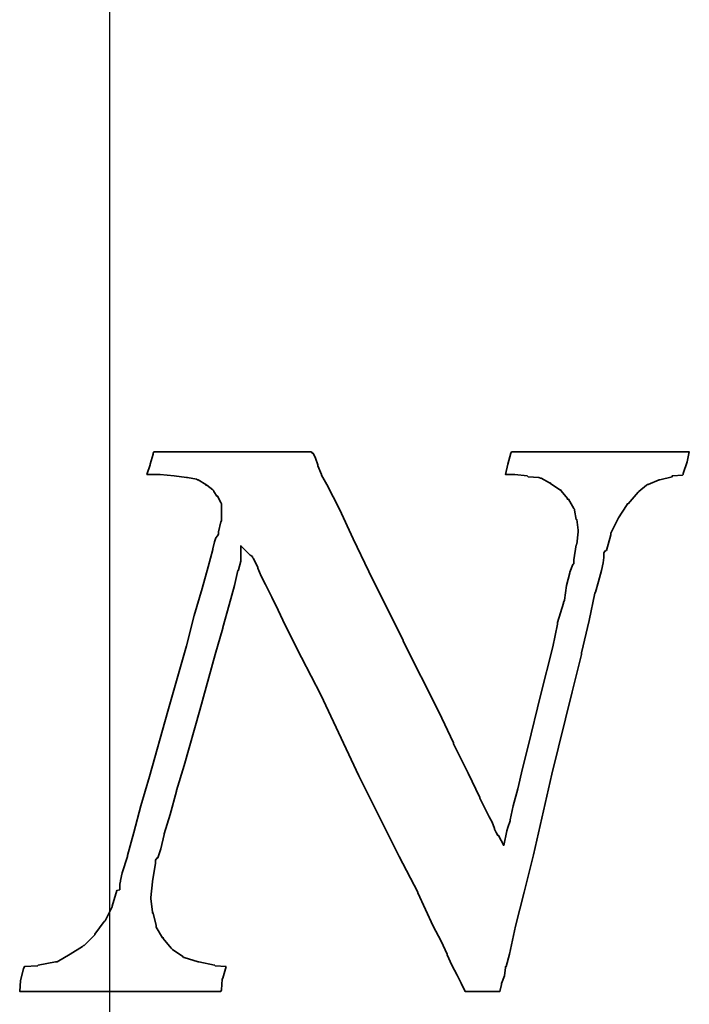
# Model space of a CAD drawing. Header units: millimetres. Extents: x -5 to 170, y -1 to 104.
# Tile 47 of 52: x 154 to 156, y 50 to 53. Entities that reach past the tile are written whole.
import ezdxf
from ezdxf.lldxf.tags import DXFTag

# ---------------------------------------------------------------- set-up
doc = ezdxf.new("R2010")
doc.units = ezdxf.units.MM
doc.header["$LTSCALE"] = 0.1
doc.layers.add('layer 1', color=7, linetype='CONTINUOUS')
tags = doc.linetypes.add('DASHED', pattern=[25.72, 12.86, -12.86]).pattern_tags.tags
tags[6:7] = [DXFTag(74, 4), DXFTag(75, 0), DXFTag(340, '0'), DXFTag(46, 0.0), DXFTag(50, 0.0), DXFTag(44, 0.0), DXFTag(45, 0.0)]
tags[4:5] = [DXFTag(74, 4), DXFTag(75, 0), DXFTag(340, '0'), DXFTag(46, 0.0), DXFTag(50, 0.0), DXFTag(44, 0.0), DXFTag(45, 0.0)]

msp = doc.modelspace()

# ---------------------------------------------------------------- linework, layer by layer
at = {"layer": 'layer 1', "linetype": 'DASHED'}
msp.add_line((154.2798, 65.5279), (154.2798, 31.0279), dxfattribs=at)
at = {"layer": 'layer 1', "color": 1, "lineweight": 35}
msp.add_open_spline([(154.6266, 50.0464), (154.6266, 50.0464), (154.5939, 50.0488), (154.5939, 50.0488), (154.5939, 50.0488), (154.5939, 50.0488), (154.592, 50.051), (154.592, 50.051), (154.592, 50.051), (154.592, 50.051), (154.5457, 50.0603), (154.5457, 50.0603), (154.5457, 50.0603), (154.5457, 50.0603), (154.5435, 50.0603), (154.5435, 50.0603), (154.5435, 50.0603), (154.5435, 50.0603), (154.5018, 50.074), (154.5018, 50.074), (154.5018, 50.074), (154.5018, 50.074), (154.4999, 50.074), (154.4999, 50.074), (154.4999, 50.074), (154.4999, 50.074), (154.4975, 50.0764), (154.4975, 50.0764), (154.4975, 50.0764), (154.4975, 50.0764), (154.4672, 50.0973), (154.4672, 50.0973), (154.4672, 50.0973), (154.4672, 50.0973), (154.4653, 50.0992), (154.4653, 50.0992), (154.4653, 50.0992), (154.4653, 50.0992), (154.4629, 50.1016), (154.4629, 50.1016), (154.4629, 50.1016), (154.4629, 50.1016), (154.4399, 50.1295), (154.4399, 50.1295), (154.4399, 50.1295), (154.4399, 50.1295), (154.4399, 50.1319), (154.4399, 50.1319), (154.4399, 50.1319), (154.4399, 50.1319), (154.4375, 50.1319), (154.4375, 50.1319), (154.4375, 50.1319), (154.4375, 50.1319), (154.4192, 50.1638), (154.4192, 50.1638), (154.4192, 50.1638), (154.4192, 50.1638), (154.4192, 50.1662), (154.4192, 50.1662), (154.4192, 50.1662), (154.4192, 50.1662), (154.4192, 50.1683), (154.4192, 50.1683), (154.4192, 50.1683), (154.4192, 50.1683), (154.4101, 50.2053), (154.4101, 50.2053), (154.4101, 50.2053), (154.4101, 50.2053), (154.4077, 50.2053), (154.4077, 50.2053), (154.4077, 50.2053), (154.4077, 50.2053), (154.4077, 50.2077), (154.4077, 50.2077), (154.4077, 50.2077), (154.4077, 50.2077), (154.4029, 50.249), (154.4029, 50.249), (154.4029, 50.249), (154.4029, 50.249), (154.4029, 50.2514), (154.4029, 50.2514), (154.4029, 50.2514), (154.4029, 50.2514), (154.4077, 50.2975), (154.4077, 50.2975), (154.4077, 50.2975), (154.4077, 50.2975), (154.4077, 50.2999), (154.4077, 50.2999), (154.4077, 50.2999), (154.4077, 50.2999), (154.4168, 50.3527), (154.4168, 50.3527), (154.4168, 50.3527), (154.4168, 50.3527), (154.4168, 50.3575), (154.4168, 50.3575), (154.4168, 50.3575), (154.4168, 50.3575), (154.4168, 50.3618), (154.4168, 50.3618), (154.4168, 50.3618), (154.4168, 50.3618), (154.4216, 50.369), (154.4216, 50.369), (154.4216, 50.369), (154.4216, 50.369), (154.4235, 50.369), (154.4235, 50.369), (154.4235, 50.369), (154.4235, 50.369), (154.4331, 50.3963), (154.4331, 50.3963), (154.4331, 50.3963), (154.4331, 50.3963), (154.4423, 50.4381), (154.4423, 50.4381), (154.4423, 50.4381), (154.4423, 50.4381), (154.4423, 50.4405), (154.4423, 50.4405), (154.4423, 50.4405), (154.4423, 50.4405), (154.4607, 50.4981), (154.4607, 50.4981), (154.4607, 50.4981), (154.4607, 50.4981), (154.4787, 50.567), (154.4787, 50.567), (154.4787, 50.567), (154.4787, 50.567), (154.4787, 50.5691), (154.4787, 50.5691), (154.4787, 50.5691), (154.4787, 50.5691), (154.5018, 50.6431), (154.5018, 50.6431), (154.5018, 50.6431), (154.5018, 50.6431), (154.5479, 50.8067), (154.5479, 50.8067), (154.5479, 50.8067), (154.5479, 50.8067), (154.5939, 50.9723), (154.5939, 50.9723), (154.5939, 50.9723), (154.5939, 50.9723), (154.617, 51.0506), (154.617, 51.0506), (154.617, 51.0506), (154.617, 51.0506), (154.617, 51.0527), (154.617, 51.0527), (154.617, 51.0527), (154.617, 51.0527), (154.6357, 51.1197), (154.6357, 51.1197), (154.6357, 51.1197), (154.6357, 51.1197), (154.6515, 51.1773), (154.6515, 51.1773), (154.6515, 51.1773), (154.6515, 51.1773), (154.6611, 51.2212), (154.6611, 51.2212), (154.6611, 51.2212), (154.6611, 51.2212), (154.6631, 51.2212), (154.6631, 51.2212), (154.6631, 51.2212), (154.6631, 51.2212), (154.6631, 51.2234), (154.6631, 51.2234), (154.6631, 51.2234), (154.6631, 51.2234), (154.6703, 51.2488), (154.6703, 51.2488), (154.6703, 51.2488), (154.6703, 51.2488), (154.6703, 51.2531), (154.6703, 51.2531), (154.6703, 51.2531), (154.6703, 51.2531), (154.6703, 51.2949), (154.6703, 51.2949), (154.6703, 51.2949), (154.6703, 51.2949), (154.6976, 51.2671), (154.6976, 51.2671), (154.6976, 51.2671), (154.6976, 51.2671), (154.7048, 51.2627), (154.7048, 51.2627), (154.7048, 51.2627), (154.7048, 51.2627), (154.7048, 51.2603), (154.7048, 51.2603), (154.7048, 51.2603), (154.7048, 51.2603), (154.7067, 51.2579), (154.7067, 51.2579), (154.7067, 51.2579), (154.7067, 51.2579), (154.7115, 51.2488), (154.7115, 51.2488), (154.7115, 51.2488), (154.7115, 51.2488), (154.7207, 51.2301), (154.7207, 51.2301), (154.7207, 51.2301), (154.7207, 51.2301), (154.7207, 51.2282), (154.7207, 51.2282), (154.7207, 51.2282), (154.7207, 51.2282), (154.73, 51.2051), (154.73, 51.2051), (154.73, 51.2051), (154.73, 51.2051), (154.7437, 51.1795), (154.7437, 51.1795), (154.7437, 51.1795), (154.7437, 51.1795), (154.7624, 51.1427), (154.7624, 51.1427), (154.7624, 51.1427), (154.7624, 51.1427), (154.7807, 51.1034), (154.7807, 51.1034), (154.7807, 51.1034), (154.7807, 51.1034), (154.8013, 51.0597), (154.8013, 51.0597), (154.8013, 51.0597), (154.8013, 51.0597), (154.8498, 50.9632), (154.8498, 50.9632), (154.8498, 50.9632), (154.8498, 50.9632), (154.9074, 50.8523), (154.9074, 50.8523), (154.9074, 50.8523), (154.9074, 50.8523), (155.0202, 50.6128), (155.0202, 50.6128), (155.0202, 50.6128), (155.0202, 50.6128), (155.1402, 50.3733), (155.1402, 50.3733), (155.1402, 50.3733), (155.1402, 50.3733), (155.1954, 50.2677), (155.1954, 50.2677), (155.1954, 50.2677), (155.1954, 50.2677), (155.1954, 50.2651), (155.1954, 50.2651), (155.1954, 50.2651), (155.1954, 50.2651), (155.2412, 50.1662), (155.2412, 50.1662), (155.2412, 50.1662), (155.2412, 50.1662), (155.2645, 50.1223), (155.2645, 50.1223), (155.2645, 50.1223), (155.2645, 50.1223), (155.2827, 50.0831), (155.2827, 50.0831), (155.2827, 50.0831), (155.2827, 50.0831), (155.2827, 50.0812), (155.2827, 50.0812), (155.2827, 50.0812), (155.2827, 50.0812), (155.2964, 50.051), (155.2964, 50.051), (155.2964, 50.051), (155.2964, 50.051), (155.3125, 50.0212), (155.3125, 50.0212), (155.3125, 50.0212), (155.3125, 50.0212), (155.324, 49.9979), (155.324, 49.9979), (155.324, 49.9979), (155.324, 49.9979), (155.324, 49.996), (155.324, 49.996), (155.324, 49.996), (155.324, 49.996), (155.3336, 49.9773), (155.3336, 49.9773), (155.3336, 49.9773), (155.3336, 49.9773), (155.3355, 49.9727), (155.3355, 49.9727), (155.3355, 49.9727), (155.3355, 49.9727), (155.3425, 49.9727), (155.3425, 49.9727), (155.3425, 49.9727), (155.3425, 49.9727), (155.3864, 49.9727), (155.3864, 49.9727), (155.3864, 49.9727), (155.3864, 49.9727), (155.4301, 49.9727), (155.4301, 49.9727), (155.4301, 49.9727), (155.4301, 49.9727), (155.4368, 49.9727), (155.4368, 49.9727), (155.4368, 49.9727), (155.4368, 49.9727), (155.4392, 49.9727), (155.4392, 49.9727), (155.4392, 49.9727), (155.4392, 49.9727), (155.444, 49.9936), (155.444, 49.9936), (155.444, 49.9936), (155.444, 49.9936), (155.444, 49.996), (155.444, 49.996), (155.444, 49.996), (155.444, 49.996), (155.4531, 50.0191), (155.4531, 50.0191), (155.4531, 50.0191), (155.4531, 50.0191), (155.4555, 50.044), (155.4555, 50.044), (155.4555, 50.044), (155.4555, 50.044), (155.4555, 50.0464), (155.4555, 50.0464), (155.4555, 50.0464), (155.4555, 50.0464), (155.4579, 50.0464), (155.4579, 50.0464), (155.4579, 50.0464), (155.4579, 50.0464), (155.4671, 50.0831), (155.4671, 50.0831), (155.4671, 50.0831), (155.4671, 50.0831), (155.4855, 50.1662), (155.4855, 50.1662), (155.4855, 50.1662), (155.4855, 50.1662), (155.5107, 50.2677), (155.5107, 50.2677), (155.5107, 50.2677), (155.5107, 50.2677), (155.5383, 50.3781), (155.5383, 50.3781), (155.5383, 50.3781), (155.5383, 50.3781), (155.5935, 50.6176), (155.5935, 50.6176), (155.5935, 50.6176), (155.5935, 50.6176), (155.6538, 50.8619), (155.6538, 50.8619), (155.6538, 50.8619), (155.6538, 50.8619), (155.6811, 50.9723), (155.6811, 50.9723), (155.6811, 50.9723), (155.6811, 50.9723), (155.6811, 50.9771), (155.6811, 50.9771), (155.6811, 50.9771), (155.6811, 50.9771), (155.7042, 51.0736), (155.7042, 51.0736), (155.7042, 51.0736), (155.7042, 51.0736), (155.7205, 51.1543), (155.7205, 51.1543), (155.7205, 51.1543), (155.7205, 51.1543), (155.7224, 51.1567), (155.7224, 51.1567), (155.7224, 51.1567), (155.7224, 51.1567), (155.732, 51.1888), (155.732, 51.1888), (155.732, 51.1888), (155.732, 51.1888), (155.7411, 51.2212), (155.7411, 51.2212), (155.7411, 51.2212), (155.7411, 51.2212), (155.7455, 51.2443), (155.7455, 51.2443), (155.7455, 51.2443), (155.7455, 51.2443), (155.7479, 51.2603), (155.7479, 51.2603), (155.7479, 51.2603), (155.7479, 51.2603), (155.7479, 51.2671), (155.7479, 51.2671), (155.7479, 51.2671), (155.7479, 51.2671), (155.7479, 51.2743), (155.7479, 51.2743), (155.7479, 51.2743), (155.7479, 51.2743), (155.7527, 51.281), (155.7527, 51.281), (155.7527, 51.281), (155.7527, 51.281), (155.7551, 51.281), (155.7551, 51.281), (155.7551, 51.281), (155.7551, 51.281), (155.7685, 51.3271), (155.7685, 51.3271), (155.7685, 51.3271), (155.7685, 51.3271), (155.7685, 51.3295), (155.7685, 51.3295), (155.7685, 51.3295), (155.7685, 51.3295), (155.7685, 51.3319), (155.7685, 51.3319), (155.7685, 51.3319), (155.7685, 51.3319), (155.7915, 51.3775), (155.7915, 51.3775), (155.7915, 51.3775), (155.7915, 51.3775), (155.8146, 51.4144), (155.8146, 51.4144), (155.8146, 51.4144), (155.8146, 51.4144), (155.817, 51.4168), (155.817, 51.4168), (155.817, 51.4168), (155.817, 51.4168), (155.817, 51.4192), (155.817, 51.4192), (155.817, 51.4192), (155.817, 51.4192), (155.8194, 51.4192), (155.8194, 51.4192), (155.8194, 51.4192), (155.8194, 51.4192), (155.8491, 51.4538), (155.8491, 51.4538), (155.8491, 51.4538), (155.8491, 51.4538), (155.8515, 51.4562), (155.8515, 51.4562), (155.8515, 51.4562), (155.8515, 51.4562), (155.8746, 51.4744), (155.8746, 51.4744), (155.8746, 51.4744), (155.8746, 51.4744), (155.877, 51.4768), (155.877, 51.4768), (155.877, 51.4768), (155.877, 51.4768), (155.8794, 51.4768), (155.8794, 51.4768), (155.8794, 51.4768), (155.8794, 51.4768), (155.9115, 51.4907), (155.9115, 51.4907), (155.9115, 51.4907), (155.9115, 51.4907), (155.9137, 51.4907), (155.9137, 51.4907), (155.9137, 51.4907), (155.9137, 51.4907), (155.9504, 51.4996), (155.9504, 51.4996), (155.9504, 51.4996), (155.9504, 51.4996), (155.9504, 51.5023), (155.9504, 51.5023), (155.9504, 51.5023), (155.9504, 51.5023), (155.9528, 51.5023), (155.9528, 51.5023), (155.9528, 51.5023), (155.9528, 51.5023), (155.9807, 51.5042), (155.9807, 51.5042), (155.9807, 51.5042), (155.9807, 51.5042), (155.9828, 51.5066), (155.9828, 51.5066), (155.9828, 51.5066), (155.9828, 51.5066), (155.9828, 51.509), (155.9828, 51.509), (155.9828, 51.509), (155.9828, 51.509), (155.9946, 51.5435), (155.9946, 51.5435), (155.9946, 51.5435), (155.9946, 51.5435), (156.0013, 51.5733), (156.0013, 51.5733), (156.0013, 51.5733), (156.0013, 51.5733), (155.9965, 51.5733), (155.9965, 51.5733), (155.9965, 51.5733), (155.9965, 51.5733), (155.9715, 51.5733), (155.9715, 51.5733), (155.9715, 51.5733), (155.9715, 51.5733), (155.9346, 51.5733), (155.9346, 51.5733), (155.9346, 51.5733), (155.9346, 51.5733), (155.8909, 51.5733), (155.8909, 51.5733), (155.8909, 51.5733), (155.8909, 51.5733), (155.8472, 51.5733), (155.8472, 51.5733), (155.8472, 51.5733), (155.8472, 51.5733), (155.7411, 51.5733), (155.7411, 51.5733), (155.7411, 51.5733), (155.7411, 51.5733), (155.6396, 51.5733), (155.6396, 51.5733), (155.6396, 51.5733), (155.6396, 51.5733), (155.589, 51.5733), (155.589, 51.5733), (155.589, 51.5733), (155.589, 51.5733), (155.5477, 51.5733), (155.5477, 51.5733), (155.5477, 51.5733), (155.5477, 51.5733), (155.5107, 51.5733), (155.5107, 51.5733), (155.5107, 51.5733), (155.5107, 51.5733), (155.4855, 51.5733), (155.4855, 51.5733), (155.4855, 51.5733), (155.4855, 51.5733), (155.4738, 51.5733), (155.4738, 51.5733), (155.4738, 51.5733), (155.4738, 51.5733), (155.4714, 51.569), (155.4714, 51.569), (155.4714, 51.569), (155.4714, 51.569), (155.4623, 51.5368), (155.4623, 51.5368), (155.4623, 51.5368), (155.4623, 51.5368), (155.4555, 51.5066), (155.4555, 51.5066), (155.4555, 51.5066), (155.4555, 51.5066), (155.4714, 51.5066), (155.4714, 51.5066), (155.4714, 51.5066), (155.4714, 51.5066), (155.481, 51.5066), (155.481, 51.5066), (155.481, 51.5066), (155.481, 51.5066), (155.4829, 51.5066), (155.4829, 51.5066), (155.4829, 51.5066), (155.4829, 51.5066), (155.5199, 51.5023), (155.5199, 51.5023), (155.5199, 51.5023), (155.5199, 51.5023), (155.5225, 51.4996), (155.5225, 51.4996), (155.5225, 51.4996), (155.5225, 51.4996), (155.5544, 51.4975), (155.5544, 51.4975), (155.5544, 51.4975), (155.5544, 51.4975), (155.5592, 51.4951), (155.5592, 51.4951), (155.5592, 51.4951), (155.5592, 51.4951), (155.5616, 51.4951), (155.5616, 51.4951), (155.5616, 51.4951), (155.5616, 51.4951), (155.5866, 51.4811), (155.5866, 51.4811), (155.5866, 51.4811), (155.5866, 51.4811), (155.589, 51.4811), (155.589, 51.4811), (155.589, 51.4811), (155.589, 51.4811), (155.589, 51.4792), (155.589, 51.4792), (155.589, 51.4792), (155.589, 51.4792), (155.6166, 51.4605), (155.6166, 51.4605), (155.6166, 51.4605), (155.6166, 51.4605), (155.6192, 51.4605), (155.6192, 51.4605), (155.6192, 51.4605), (155.6192, 51.4605), (155.6211, 51.4581), (155.6211, 51.4581), (155.6211, 51.4581), (155.6211, 51.4581), (155.6396, 51.4353), (155.6396, 51.4353), (155.6396, 51.4353), (155.6396, 51.4353), (155.6396, 51.4329), (155.6396, 51.4329), (155.6396, 51.4329), (155.6396, 51.4329), (155.6423, 51.4329), (155.6423, 51.4329), (155.6423, 51.4329), (155.6423, 51.4329), (155.6581, 51.4053), (155.6581, 51.4053), (155.6581, 51.4053), (155.6581, 51.4053), (155.6603, 51.4029), (155.6603, 51.4029), (155.6603, 51.4029), (155.6603, 51.4029), (155.6603, 51.4005), (155.6603, 51.4005), (155.6603, 51.4005), (155.6603, 51.4005), (155.6653, 51.3729), (155.6653, 51.3729), (155.6653, 51.3729), (155.6653, 51.3729), (155.6672, 51.3729), (155.6672, 51.3729), (155.6672, 51.3729), (155.6672, 51.3729), (155.6718, 51.341), (155.6718, 51.341), (155.6718, 51.341), (155.6718, 51.341), (155.6718, 51.3386), (155.6718, 51.3386), (155.6718, 51.3386), (155.6718, 51.3386), (155.6718, 51.3362), (155.6718, 51.3362), (155.6718, 51.3362), (155.6718, 51.3362), (155.6672, 51.2992), (155.6672, 51.2992), (155.6672, 51.2992), (155.6672, 51.2992), (155.6653, 51.2971), (155.6653, 51.2971), (155.6653, 51.2971), (155.6653, 51.2971), (155.6581, 51.2531), (155.6581, 51.2531), (155.6581, 51.2531), (155.6581, 51.2531), (155.6581, 51.2443), (155.6581, 51.2443), (155.6581, 51.2443), (155.6581, 51.2443), (155.6581, 51.2416), (155.6581, 51.2416), (155.6581, 51.2416), (155.6581, 51.2416), (155.6557, 51.2395), (155.6557, 51.2395), (155.6557, 51.2395), (155.6557, 51.2395), (155.6466, 51.2167), (155.6466, 51.2167), (155.6466, 51.2167), (155.6466, 51.2167), (155.6466, 51.2143), (155.6466, 51.2143), (155.6466, 51.2143), (155.6466, 51.2143), (155.6372, 51.1773), (155.6372, 51.1773), (155.6372, 51.1773), (155.6372, 51.1773), (155.6307, 51.1336), (155.6307, 51.1336), (155.6307, 51.1336), (155.6307, 51.1336), (155.6281, 51.1264), (155.6281, 51.1264), (155.6281, 51.1264), (155.6281, 51.1264), (155.6281, 51.1243), (155.6281, 51.1243), (155.6281, 51.1243), (155.6281, 51.1243), (155.6096, 51.0669), (155.6096, 51.0669), (155.6096, 51.0669), (155.6096, 51.0669), (155.6096, 51.0623), (155.6096, 51.0623), (155.6096, 51.0623), (155.6096, 51.0623), (155.5962, 50.9951), (155.5962, 50.9951), (155.5962, 50.9951), (155.5962, 50.9951), (155.5592, 50.8504), (155.5592, 50.8504), (155.5592, 50.8504), (155.5592, 50.8504), (155.5225, 50.7004), (155.5225, 50.7004), (155.5225, 50.7004), (155.5225, 50.7004), (155.5059, 50.6337), (155.5059, 50.6337), (155.5059, 50.6337), (155.5059, 50.6337), (155.4925, 50.5737), (155.4925, 50.5737), (155.4925, 50.5737), (155.4925, 50.5737), (155.4786, 50.5231), (155.4786, 50.5231), (155.4786, 50.5231), (155.4786, 50.5231), (155.4695, 50.4818), (155.4695, 50.4818), (155.4695, 50.4818), (155.4695, 50.4818), (155.4695, 50.4794), (155.4695, 50.4794), (155.4695, 50.4794), (155.4695, 50.4794), (155.4623, 50.4587), (155.4623, 50.4587), (155.4623, 50.4587), (155.4623, 50.4587), (155.4599, 50.4494), (155.4599, 50.4494), (155.4599, 50.4494), (155.4599, 50.4494), (155.4507, 50.4059), (155.4507, 50.4059), (155.4507, 50.4059), (155.4507, 50.4059), (155.4349, 50.4357), (155.4349, 50.4357), (155.4349, 50.4357), (155.4349, 50.4357), (155.4325, 50.4357), (155.4325, 50.4357), (155.4325, 50.4357), (155.4325, 50.4357), (155.4277, 50.4448), (155.4277, 50.4448), (155.4277, 50.4448), (155.4277, 50.4448), (155.4234, 50.4539), (155.4234, 50.4539), (155.4234, 50.4539), (155.4234, 50.4539), (155.4234, 50.4563), (155.4234, 50.4563), (155.4234, 50.4563), (155.4234, 50.4563), (155.4162, 50.4751), (155.4162, 50.4751), (155.4162, 50.4751), (155.4162, 50.4751), (155.4071, 50.4909), (155.4071, 50.4909), (155.4071, 50.4909), (155.4071, 50.4909), (155.3931, 50.5185), (155.3931, 50.5185), (155.3931, 50.5185), (155.3931, 50.5185), (155.3797, 50.5461), (155.3797, 50.5461), (155.3797, 50.5461), (155.3797, 50.5461), (155.3797, 50.5485), (155.3797, 50.5485), (155.3797, 50.5485), (155.3797, 50.5485), (155.3451, 50.62), (155.3451, 50.62), (155.3451, 50.62), (155.3451, 50.62), (155.301, 50.7074), (155.301, 50.7074), (155.301, 50.7074), (155.301, 50.7074), (155.301, 50.7098), (155.301, 50.7098), (155.301, 50.7098), (155.301, 50.7098), (155.2573, 50.8019), (155.2573, 50.8019), (155.2573, 50.8019), (155.2573, 50.8019), (155.1515, 51.0117), (155.1515, 51.0117), (155.1515, 51.0117), (155.1515, 51.0117), (155.1515, 51.0136), (155.1515, 51.0136), (155.1515, 51.0136), (155.1515, 51.0136), (155.0499, 51.2186), (155.0499, 51.2186), (155.0499, 51.2186), (155.0499, 51.2186), (155.0039, 51.3155), (155.0039, 51.3155), (155.0039, 51.3155), (155.0039, 51.3155), (154.9626, 51.4029), (154.9626, 51.4029), (154.9626, 51.4029), (154.9626, 51.4029), (154.9256, 51.4768), (154.9256, 51.4768), (154.9256, 51.4768), (154.9256, 51.4768), (154.9095, 51.5042), (154.9095, 51.5042), (154.9095, 51.5042), (154.9095, 51.5042), (154.9095, 51.5066), (154.9095, 51.5066), (154.9095, 51.5066), (154.9095, 51.5066), (154.8983, 51.532), (154.8983, 51.532), (154.8983, 51.532), (154.8983, 51.532), (154.8983, 51.5344), (154.8983, 51.5344), (154.8983, 51.5344), (154.8983, 51.5344), (154.8913, 51.5548), (154.8913, 51.5548), (154.8913, 51.5548), (154.8913, 51.5548), (154.8843, 51.569), (154.8843, 51.569), (154.8843, 51.569), (154.8843, 51.569), (154.8819, 51.569), (154.8819, 51.569), (154.8819, 51.569), (154.8819, 51.569), (154.8798, 51.5733), (154.8798, 51.5733), (154.8798, 51.5733), (154.8798, 51.5733), (154.8659, 51.5733), (154.8659, 51.5733), (154.8659, 51.5733), (154.8659, 51.5733), (154.8431, 51.5733), (154.8431, 51.5733), (154.8431, 51.5733), (154.8431, 51.5733), (154.8104, 51.5733), (154.8104, 51.5733), (154.8104, 51.5733), (154.8104, 51.5733), (154.7322, 51.5733), (154.7322, 51.5733), (154.7322, 51.5733), (154.7322, 51.5733), (154.6448, 51.5733), (154.6448, 51.5733), (154.6448, 51.5733), (154.6448, 51.5733), (154.5527, 51.5733), (154.5527, 51.5733), (154.5527, 51.5733), (154.5527, 51.5733), (154.4744, 51.5733), (154.4744, 51.5733), (154.4744, 51.5733), (154.4744, 51.5733), (154.4423, 51.5733), (154.4423, 51.5733), (154.4423, 51.5733), (154.4423, 51.5733), (154.4192, 51.5733), (154.4192, 51.5733), (154.4192, 51.5733), (154.4192, 51.5733), (154.412, 51.5733), (154.412, 51.5733), (154.412, 51.5733), (154.412, 51.5733), (154.4101, 51.569), (154.4101, 51.569), (154.4101, 51.569), (154.4101, 51.569), (154.4101, 51.5666), (154.4101, 51.5666), (154.4101, 51.5666), (154.4101, 51.5666), (154.4005, 51.5368), (154.4005, 51.5368), (154.4005, 51.5368), (154.4005, 51.5368), (154.4005, 51.5344), (154.4005, 51.5344), (154.4005, 51.5344), (154.4005, 51.5344), (154.3914, 51.5066), (154.3914, 51.5066), (154.3914, 51.5066), (154.3914, 51.5066), (154.4005, 51.5066), (154.4005, 51.5066), (154.4005, 51.5066), (154.4005, 51.5066), (154.4192, 51.5066), (154.4192, 51.5066), (154.4192, 51.5066), (154.4192, 51.5066), (154.4283, 51.5066), (154.4283, 51.5066), (154.4283, 51.5066), (154.4283, 51.5066), (154.4307, 51.5066), (154.4307, 51.5066), (154.4307, 51.5066), (154.4307, 51.5066), (154.472, 51.5023), (154.472, 51.5023), (154.472, 51.5023), (154.472, 51.5023), (154.509, 51.4975), (154.509, 51.4975), (154.509, 51.4975), (154.509, 51.4975), (154.5114, 51.4975), (154.5114, 51.4975), (154.5114, 51.4975), (154.5114, 51.4975), (154.5387, 51.4927), (154.5387, 51.4927), (154.5387, 51.4927), (154.5387, 51.4927), (154.5411, 51.4907), (154.5411, 51.4907), (154.5411, 51.4907), (154.5411, 51.4907), (154.5435, 51.4907), (154.5435, 51.4907), (154.5435, 51.4907), (154.5435, 51.4907), (154.5666, 51.4768), (154.5666, 51.4768), (154.5666, 51.4768), (154.5666, 51.4768), (154.5666, 51.4744), (154.5666, 51.4744), (154.5666, 51.4744), (154.5666, 51.4744), (154.5687, 51.4744), (154.5687, 51.4744), (154.5687, 51.4744), (154.5687, 51.4744), (154.5872, 51.4605), (154.5872, 51.4605), (154.5872, 51.4605), (154.5872, 51.4605), (154.5896, 51.4581), (154.5896, 51.4581), (154.5896, 51.4581), (154.5896, 51.4581), (154.5896, 51.4562), (154.5896, 51.4562), (154.5896, 51.4562), (154.5896, 51.4562), (154.5987, 51.4423), (154.5987, 51.4423), (154.5987, 51.4423), (154.5987, 51.4423), (154.6009, 51.4423), (154.6009, 51.4423), (154.6009, 51.4423), (154.6009, 51.4423), (154.6103, 51.4235), (154.6103, 51.4235), (154.6103, 51.4235), (154.6103, 51.4235), (154.6124, 51.4192), (154.6124, 51.4192), (154.6124, 51.4192), (154.6124, 51.4192), (154.6124, 51.4144), (154.6124, 51.4144), (154.6124, 51.4144), (154.6124, 51.4144), (154.6124, 51.3914), (154.6124, 51.3914), (154.6124, 51.3914), (154.6124, 51.3914), (154.6124, 51.3683), (154.6124, 51.3683), (154.6124, 51.3683), (154.6124, 51.3683), (154.6103, 51.3659), (154.6103, 51.3659), (154.6103, 51.3659), (154.6103, 51.3659), (154.6035, 51.3362), (154.6035, 51.3362), (154.6035, 51.3362), (154.6035, 51.3362), (154.6035, 51.3319), (154.6035, 51.3319), (154.6035, 51.3319), (154.6035, 51.3319), (154.6035, 51.3295), (154.6035, 51.3295), (154.6035, 51.3295), (154.6035, 51.3295), (154.6009, 51.3247), (154.6009, 51.3247), (154.6009, 51.3247), (154.6009, 51.3247), (154.5963, 51.3179), (154.5963, 51.3179), (154.5963, 51.3179), (154.5963, 51.3179), (154.592, 51.3062), (154.592, 51.3062), (154.592, 51.3062), (154.592, 51.3062), (154.5872, 51.2858), (154.5872, 51.2858), (154.5872, 51.2858), (154.5872, 51.2858), (154.5872, 51.2834), (154.5872, 51.2834), (154.5872, 51.2834), (154.5872, 51.2834), (154.5733, 51.2325), (154.5733, 51.2325), (154.5733, 51.2325), (154.5733, 51.2325), (154.5551, 51.1682), (154.5551, 51.1682), (154.5551, 51.1682), (154.5551, 51.1682), (154.532, 51.0875), (154.532, 51.0875), (154.532, 51.0875), (154.532, 51.0875), (154.509, 50.9975), (154.509, 50.9975), (154.509, 50.9975), (154.509, 50.9975), (154.4538, 50.8043), (154.4538, 50.8043), (154.4538, 50.8043), (154.4538, 50.8043), (154.3986, 50.6109), (154.3986, 50.6109), (154.3986, 50.6109), (154.3986, 50.6109), (154.3731, 50.5231), (154.3731, 50.5231), (154.3731, 50.5231), (154.3731, 50.5231), (154.3525, 50.4448), (154.3525, 50.4448), (154.3525, 50.4448), (154.3525, 50.4448), (154.3338, 50.3757), (154.3338, 50.3757), (154.3338, 50.3757), (154.3338, 50.3757), (154.3338, 50.3733), (154.3338, 50.3733), (154.3338, 50.3733), (154.3338, 50.3733), (154.3179, 50.3251), (154.3179, 50.3251), (154.3179, 50.3251), (154.3179, 50.3251), (154.3131, 50.3023), (154.3131, 50.3023), (154.3131, 50.3023), (154.3131, 50.3023), (154.3131, 50.2999), (154.3131, 50.2999), (154.3131, 50.2999), (154.3131, 50.2999), (154.3107, 50.2907), (154.3107, 50.2907), (154.3107, 50.2907), (154.3107, 50.2907), (154.3107, 50.2859), (154.3107, 50.2859), (154.3107, 50.2859), (154.3107, 50.2859), (154.3107, 50.2747), (154.3107, 50.2747), (154.3107, 50.2747), (154.3107, 50.2747), (154.3016, 50.272), (154.3016, 50.272), (154.3016, 50.272), (154.3016, 50.272), (154.2877, 50.2259), (154.2877, 50.2259), (154.2877, 50.2259), (154.2877, 50.2259), (154.2877, 50.224), (154.2877, 50.224), (154.2877, 50.224), (154.2877, 50.224), (154.2671, 50.1823), (154.2671, 50.1823), (154.2671, 50.1823), (154.2671, 50.1823), (154.2647, 50.1799), (154.2647, 50.1799), (154.2647, 50.1799), (154.2647, 50.1799), (154.2371, 50.1431), (154.2371, 50.1431), (154.2371, 50.1431), (154.2371, 50.1431), (154.2371, 50.141), (154.2371, 50.141), (154.2371, 50.141), (154.2371, 50.141), (154.2047, 50.1088), (154.2047, 50.1088), (154.2047, 50.1088), (154.2047, 50.1088), (154.2027, 50.1088), (154.2027, 50.1088), (154.2027, 50.1088), (154.2027, 50.1088), (154.2003, 50.1062), (154.2003, 50.1062), (154.2003, 50.1062), (154.2003, 50.1062), (154.1636, 50.0831), (154.1636, 50.0831), (154.1636, 50.0831), (154.1636, 50.0831), (154.1245, 50.0603), (154.1245, 50.0603), (154.1245, 50.0603), (154.1245, 50.0603), (154.1221, 50.0603), (154.1221, 50.0603), (154.1221, 50.0603), (154.1221, 50.0603), (154.1197, 50.0603), (154.1197, 50.0603), (154.1197, 50.0603), (154.1197, 50.0603), (154.0688, 50.051), (154.0688, 50.051), (154.0688, 50.051), (154.0688, 50.051), (154.0669, 50.0488), (154.0669, 50.0488), (154.0669, 50.0488), (154.0669, 50.0488), (154.0275, 50.0464), (154.0275, 50.0464), (154.0275, 50.0464), (154.0275, 50.0464), (154.0251, 50.0395), (154.0251, 50.0395), (154.0251, 50.0395), (154.0251, 50.0395), (154.016, 50.0051), (154.016, 50.0051), (154.016, 50.0051), (154.016, 50.0051), (154.0136, 49.9727), (154.0136, 49.9727), (154.0136, 49.9727), (154.0136, 49.9727), (154.0182, 49.9727), (154.0182, 49.9727), (154.0182, 49.9727), (154.0182, 49.9727), (154.0458, 49.9727), (154.0458, 49.9727), (154.0458, 49.9727), (154.0458, 49.9727), (154.0899, 49.9727), (154.0899, 49.9727), (154.0899, 49.9727), (154.0899, 49.9727), (154.1336, 49.9727), (154.1336, 49.9727), (154.1336, 49.9727), (154.1336, 49.9727), (154.1888, 49.9727), (154.1888, 49.9727), (154.1888, 49.9727), (154.1888, 49.9727), (154.3064, 49.9727), (154.3064, 49.9727), (154.3064, 49.9727), (154.3064, 49.9727), (154.4192, 49.9727), (154.4192, 49.9727), (154.4192, 49.9727), (154.4192, 49.9727), (154.4744, 49.9727), (154.4744, 49.9727), (154.4744, 49.9727), (154.4744, 49.9727), (154.5205, 49.9727), (154.5205, 49.9727), (154.5205, 49.9727), (154.5205, 49.9727), (154.5618, 49.9727), (154.5618, 49.9727), (154.5618, 49.9727), (154.5618, 49.9727), (154.5939, 49.9727), (154.5939, 49.9727), (154.5939, 49.9727), (154.5939, 49.9727), (154.6103, 49.9727), (154.6103, 49.9727), (154.6103, 49.9727), (154.6103, 49.9727), (154.6124, 49.9773), (154.6124, 49.9773), (154.6124, 49.9773), (154.6124, 49.9773), (154.6151, 50.0095), (154.6151, 50.0095), (154.6151, 50.0095), (154.6151, 50.0095), (154.617, 50.0119), (154.617, 50.0119), (154.617, 50.0119), (154.617, 50.0119), (154.6266, 50.0464), (154.6266, 50.0464)], degree=3, knots=[0, 0, 0, 0, 0.003125, 0.003125, 0.003125, 0.003125, 0.00625, 0.00625, 0.00625, 0.00625, 0.009375, 0.009375, 0.009375, 0.009375, 0.0125, 0.0125, 0.0125, 0.0125, 0.015625, 0.015625, 0.015625, 0.015625, 0.01875, 0.01875, 0.01875, 0.01875, 0.021875, 0.021875, 0.021875, 0.021875, 0.025, 0.025, 0.025, 0.025, 0.028125, 0.028125, 0.028125, 0.028125, 0.03125, 0.03125, 0.03125, 0.03125, 0.034375, 0.034375, 0.034375, 0.034375, 0.0375, 0.0375, 0.0375, 0.0375, 0.040625, 0.040625, 0.040625, 0.040625, 0.04375, 0.04375, 0.04375, 0.04375, 0.046875, 0.046875, 0.046875, 0.046875, 0.05, 0.05, 0.05, 0.05, 0.053125, 0.053125, 0.053125, 0.053125, 0.05625, 0.05625, 0.05625, 0.05625, 0.059375, 0.059375, 0.059375, 0.059375, 0.0625, 0.0625, 0.0625, 0.0625, 0.065625, 0.065625, 0.065625, 0.065625, 0.06875, 0.06875, 0.06875, 0.06875, 0.071875, 0.071875, 0.071875, 0.071875, 0.075, 0.075, 0.075, 0.075, 0.078125, 0.078125, 0.078125, 0.078125, 0.08125, 0.08125, 0.08125, 0.08125, 0.084375, 0.084375, 0.084375, 0.084375, 0.0875, 0.0875, 0.0875, 0.0875, 0.090625, 0.090625, 0.090625, 0.090625, 0.09375, 0.09375, 0.09375, 0.09375, 0.096875, 0.096875, 0.096875, 0.096875, 0.1, 0.1, 0.1, 0.1, 0.103125, 0.103125, 0.103125, 0.103125, 0.10625, 0.10625, 0.10625, 0.10625, 0.109375, 0.109375, 0.109375, 0.109375, 0.1125, 0.1125, 0.1125, 0.1125, 0.115625, 0.115625, 0.115625, 0.115625, 0.11875, 0.11875, 0.11875, 0.11875, 0.121875, 0.121875, 0.121875, 0.121875, 0.125, 0.125, 0.125, 0.125, 0.128125, 0.128125, 0.128125, 0.128125, 0.13125, 0.13125, 0.13125, 0.13125, 0.134375, 0.134375, 0.134375, 0.134375, 0.1375, 0.1375, 0.1375, 0.1375, 0.140625, 0.140625, 0.140625, 0.140625, 0.14375, 0.14375, 0.14375, 0.14375, 0.146875, 0.146875, 0.146875, 0.146875, 0.15, 0.15, 0.15, 0.15, 0.153125, 0.153125, 0.153125, 0.153125, 0.15625, 0.15625, 0.15625, 0.15625, 0.159375, 0.159375, 0.159375, 0.159375, 0.1625, 0.1625, 0.1625, 0.1625, 0.165625, 0.165625, 0.165625, 0.165625, 0.16875, 0.16875, 0.16875, 0.16875, 0.171875, 0.171875, 0.171875, 0.171875, 0.175, 0.175, 0.175, 0.175, 0.178125, 0.178125, 0.178125, 0.178125, 0.18125, 0.18125, 0.18125, 0.18125, 0.184375, 0.184375, 0.184375, 0.184375, 0.1875, 0.1875, 0.1875, 0.1875, 0.190625, 0.190625, 0.190625, 0.190625, 0.19375, 0.19375, 0.19375, 0.19375, 0.196875, 0.196875, 0.196875, 0.196875, 0.2, 0.2, 0.2, 0.2, 0.203125, 0.203125, 0.203125, 0.203125, 0.20625, 0.20625, 0.20625, 0.20625, 0.209375, 0.209375, 0.209375, 0.209375, 0.2125, 0.2125, 0.2125, 0.2125, 0.215625, 0.215625, 0.215625, 0.215625, 0.21875, 0.21875, 0.21875, 0.21875, 0.221875, 0.221875, 0.221875, 0.221875, 0.225, 0.225, 0.225, 0.225, 0.228125, 0.228125, 0.228125, 0.228125, 0.23125, 0.23125, 0.23125, 0.23125, 0.234375, 0.234375, 0.234375, 0.234375, 0.2375, 0.2375, 0.2375, 0.2375, 0.240625, 0.240625, 0.240625, 0.240625, 0.24375, 0.24375, 0.24375, 0.24375, 0.246875, 0.246875, 0.246875, 0.246875, 0.25, 0.25, 0.25, 0.25, 0.253125, 0.253125, 0.253125, 0.253125, 0.25625, 0.25625, 0.25625, 0.25625, 0.259375, 0.259375, 0.259375, 0.259375, 0.2625, 0.2625, 0.2625, 0.2625, 0.265625, 0.265625, 0.265625, 0.265625, 0.26875, 0.26875, 0.26875, 0.26875, 0.271875, 0.271875, 0.271875, 0.271875, 0.275, 0.275, 0.275, 0.275, 0.278125, 0.278125, 0.278125, 0.278125, 0.28125, 0.28125, 0.28125, 0.28125, 0.284375, 0.284375, 0.284375, 0.284375, 0.2875, 0.2875, 0.2875, 0.2875, 0.290625, 0.290625, 0.290625, 0.290625, 0.29375, 0.29375, 0.29375, 0.29375, 0.296875, 0.296875, 0.296875, 0.296875, 0.3, 0.3, 0.3, 0.3, 0.303125, 0.303125, 0.303125, 0.303125, 0.30625, 0.30625, 0.30625, 0.30625, 0.309375, 0.309375, 0.309375, 0.309375, 0.3125, 0.3125, 0.3125, 0.3125, 0.315625, 0.315625, 0.315625, 0.315625, 0.31875, 0.31875, 0.31875, 0.31875, 0.321875, 0.321875, 0.321875, 0.321875, 0.325, 0.325, 0.325, 0.325, 0.328125, 0.328125, 0.328125, 0.328125, 0.33125, 0.33125, 0.33125, 0.33125, 0.334375, 0.334375, 0.334375, 0.334375, 0.3375, 0.3375, 0.3375, 0.3375, 0.340625, 0.340625, 0.340625, 0.340625, 0.34375, 0.34375, 0.34375, 0.34375, 0.346875, 0.346875, 0.346875, 0.346875, 0.35, 0.35, 0.35, 0.35, 0.353125, 0.353125, 0.353125, 0.353125, 0.35625, 0.35625, 0.35625, 0.35625, 0.359375, 0.359375, 0.359375, 0.359375, 0.3625, 0.3625, 0.3625, 0.3625, 0.365625, 0.365625, 0.365625, 0.365625, 0.36875, 0.36875, 0.36875, 0.36875, 0.371875, 0.371875, 0.371875, 0.371875, 0.375, 0.375, 0.375, 0.375, 0.378125, 0.378125, 0.378125, 0.378125, 0.38125, 0.38125, 0.38125, 0.38125, 0.384375, 0.384375, 0.384375, 0.384375, 0.3875, 0.3875, 0.3875, 0.3875, 0.390625, 0.390625, 0.390625, 0.390625, 0.39375, 0.39375, 0.39375, 0.39375, 0.396875, 0.396875, 0.396875, 0.396875, 0.4, 0.4, 0.4, 0.4, 0.403125, 0.403125, 0.403125, 0.403125, 0.40625, 0.40625, 0.40625, 0.40625, 0.409375, 0.409375, 0.409375, 0.409375, 0.4125, 0.4125, 0.4125, 0.4125, 0.415625, 0.415625, 0.415625, 0.415625, 0.41875, 0.41875, 0.41875, 0.41875, 0.421875, 0.421875, 0.421875, 0.421875, 0.425, 0.425, 0.425, 0.425, 0.428125, 0.428125, 0.428125, 0.428125, 0.43125, 0.43125, 0.43125, 0.43125, 0.434375, 0.434375, 0.434375, 0.434375, 0.4375, 0.4375, 0.4375, 0.4375, 0.440625, 0.440625, 0.440625, 0.440625, 0.44375, 0.44375, 0.44375, 0.44375, 0.446875, 0.446875, 0.446875, 0.446875, 0.45, 0.45, 0.45, 0.45, 0.453125, 0.453125, 0.453125, 0.453125, 0.45625, 0.45625, 0.45625, 0.45625, 0.459375, 0.459375, 0.459375, 0.459375, 0.4625, 0.4625, 0.4625, 0.4625, 0.465625, 0.465625, 0.465625, 0.465625, 0.46875, 0.46875, 0.46875, 0.46875, 0.471875, 0.471875, 0.471875, 0.471875, 0.475, 0.475, 0.475, 0.475, 0.478125, 0.478125, 0.478125, 0.478125, 0.48125, 0.48125, 0.48125, 0.48125, 0.484375, 0.484375, 0.484375, 0.484375, 0.4875, 0.4875, 0.4875, 0.4875, 0.490625, 0.490625, 0.490625, 0.490625, 0.49375, 0.49375, 0.49375, 0.49375, 0.496875, 0.496875, 0.496875, 0.496875, 0.5, 0.5, 0.5, 0.5, 0.503125, 0.503125, 0.503125, 0.503125, 0.50625, 0.50625, 0.50625, 0.50625, 0.509375, 0.509375, 0.509375, 0.509375, 0.5125, 0.5125, 0.5125, 0.5125, 0.515625, 0.515625, 0.515625, 0.515625, 0.51875, 0.51875, 0.51875, 0.51875, 0.521875, 0.521875, 0.521875, 0.521875, 0.525, 0.525, 0.525, 0.525, 0.528125, 0.528125, 0.528125, 0.528125, 0.53125, 0.53125, 0.53125, 0.53125, 0.534375, 0.534375, 0.534375, 0.534375, 0.5375, 0.5375, 0.5375, 0.5375, 0.540625, 0.540625, 0.540625, 0.540625, 0.54375, 0.54375, 0.54375, 0.54375, 0.546875, 0.546875, 0.546875, 0.546875, 0.55, 0.55, 0.55, 0.55, 0.553125, 0.553125, 0.553125, 0.553125, 0.55625, 0.55625, 0.55625, 0.55625, 0.559375, 0.559375, 0.559375, 0.559375, 0.5625, 0.5625, 0.5625, 0.5625, 0.565625, 0.565625, 0.565625, 0.565625, 0.56875, 0.56875, 0.56875, 0.56875, 0.571875, 0.571875, 0.571875, 0.571875, 0.575, 0.575, 0.575, 0.575, 0.578125, 0.578125, 0.578125, 0.578125, 0.58125, 0.58125, 0.58125, 0.58125, 0.584375, 0.584375, 0.584375, 0.584375, 0.5875, 0.5875, 0.5875, 0.5875, 0.590625, 0.590625, 0.590625, 0.590625, 0.59375, 0.59375, 0.59375, 0.59375, 0.596875, 0.596875, 0.596875, 0.596875, 0.6, 0.6, 0.6, 0.6, 0.603125, 0.603125, 0.603125, 0.603125, 0.60625, 0.60625, 0.60625, 0.60625, 0.609375, 0.609375, 0.609375, 0.609375, 0.6125, 0.6125, 0.6125, 0.6125, 0.615625, 0.615625, 0.615625, 0.615625, 0.61875, 0.61875, 0.61875, 0.61875, 0.621875, 0.621875, 0.621875, 0.621875, 0.625, 0.625, 0.625, 0.625, 0.628125, 0.628125, 0.628125, 0.628125, 0.63125, 0.63125, 0.63125, 0.63125, 0.634375, 0.634375, 0.634375, 0.634375, 0.6375, 0.6375, 0.6375, 0.6375, 0.640625, 0.640625, 0.640625, 0.640625, 0.64375, 0.64375, 0.64375, 0.64375, 0.646875, 0.646875, 0.646875, 0.646875, 0.65, 0.65, 0.65, 0.65, 0.653125, 0.653125, 0.653125, 0.653125, 0.65625, 0.65625, 0.65625, 0.65625, 0.659375, 0.659375, 0.659375, 0.659375, 0.6625, 0.6625, 0.6625, 0.6625, 0.665625, 0.665625, 0.665625, 0.665625, 0.66875, 0.66875, 0.66875, 0.66875, 0.671875, 0.671875, 0.671875, 0.671875, 0.675, 0.675, 0.675, 0.675, 0.678125, 0.678125, 0.678125, 0.678125, 0.68125, 0.68125, 0.68125, 0.68125, 0.684375, 0.684375, 0.684375, 0.684375, 0.6875, 0.6875, 0.6875, 0.6875, 0.690625, 0.690625, 0.690625, 0.690625, 0.69375, 0.69375, 0.69375, 0.69375, 0.696875, 0.696875, 0.696875, 0.696875, 0.7, 0.7, 0.7, 0.7, 0.703125, 0.703125, 0.703125, 0.703125, 0.70625, 0.70625, 0.70625, 0.70625, 0.709375, 0.709375, 0.709375, 0.709375, 0.7125, 0.7125, 0.7125, 0.7125, 0.715625, 0.715625, 0.715625, 0.715625, 0.71875, 0.71875, 0.71875, 0.71875, 0.721875, 0.721875, 0.721875, 0.721875, 0.725, 0.725, 0.725, 0.725, 0.728125, 0.728125, 0.728125, 0.728125, 0.73125, 0.73125, 0.73125, 0.73125, 0.734375, 0.734375, 0.734375, 0.734375, 0.7375, 0.7375, 0.7375, 0.7375, 0.740625, 0.740625, 0.740625, 0.740625, 0.74375, 0.74375, 0.74375, 0.74375, 0.746875, 0.746875, 0.746875, 0.746875, 0.75, 0.75, 0.75, 0.75, 0.753125, 0.753125, 0.753125, 0.753125, 0.75625, 0.75625, 0.75625, 0.75625, 0.759375, 0.759375, 0.759375, 0.759375, 0.7625, 0.7625, 0.7625, 0.7625, 0.765625, 0.765625, 0.765625, 0.765625, 0.76875, 0.76875, 0.76875, 0.76875, 0.771875, 0.771875, 0.771875, 0.771875, 0.775, 0.775, 0.775, 0.775, 0.778125, 0.778125, 0.778125, 0.778125, 0.78125, 0.78125, 0.78125, 0.78125, 0.784375, 0.784375, 0.784375, 0.784375, 0.7875, 0.7875, 0.7875, 0.7875, 0.790625, 0.790625, 0.790625, 0.790625, 0.79375, 0.79375, 0.79375, 0.79375, 0.796875, 0.796875, 0.796875, 0.796875, 0.8, 0.8, 0.8, 0.8, 0.803125, 0.803125, 0.803125, 0.803125, 0.80625, 0.80625, 0.80625, 0.80625, 0.809375, 0.809375, 0.809375, 0.809375, 0.8125, 0.8125, 0.8125, 0.8125, 0.815625, 0.815625, 0.815625, 0.815625, 0.81875, 0.81875, 0.81875, 0.81875, 0.821875, 0.821875, 0.821875, 0.821875, 0.825, 0.825, 0.825, 0.825, 0.828125, 0.828125, 0.828125, 0.828125, 0.83125, 0.83125, 0.83125, 0.83125, 0.834375, 0.834375, 0.834375, 0.834375, 0.8375, 0.8375, 0.8375, 0.8375, 0.840625, 0.840625, 0.840625, 0.840625, 0.84375, 0.84375, 0.84375, 0.84375, 0.846875, 0.846875, 0.846875, 0.846875, 0.85, 0.85, 0.85, 0.85, 0.853125, 0.853125, 0.853125, 0.853125, 0.85625, 0.85625, 0.85625, 0.85625, 0.859375, 0.859375, 0.859375, 0.859375, 0.8625, 0.8625, 0.8625, 0.8625, 0.865625, 0.865625, 0.865625, 0.865625, 0.86875, 0.86875, 0.86875, 0.86875, 0.871875, 0.871875, 0.871875, 0.871875, 0.875, 0.875, 0.875, 0.875, 0.878125, 0.878125, 0.878125, 0.878125, 0.88125, 0.88125, 0.88125, 0.88125, 0.884375, 0.884375, 0.884375, 0.884375, 0.8875, 0.8875, 0.8875, 0.8875, 0.890625, 0.890625, 0.890625, 0.890625, 0.89375, 0.89375, 0.89375, 0.89375, 0.896875, 0.896875, 0.896875, 0.896875, 0.9, 0.9, 0.9, 0.9, 0.903125, 0.903125, 0.903125, 0.903125, 0.90625, 0.90625, 0.90625, 0.90625, 0.909375, 0.909375, 0.909375, 0.909375, 0.9125, 0.9125, 0.9125, 0.9125, 0.915625, 0.915625, 0.915625, 0.915625, 0.91875, 0.91875, 0.91875, 0.91875, 0.921875, 0.921875, 0.921875, 0.921875, 0.925, 0.925, 0.925, 0.925, 0.928125, 0.928125, 0.928125, 0.928125, 0.93125, 0.93125, 0.93125, 0.93125, 0.934375, 0.934375, 0.934375, 0.934375, 0.9375, 0.9375, 0.9375, 0.9375, 0.940625, 0.940625, 0.940625, 0.940625, 0.94375, 0.94375, 0.94375, 0.94375, 0.946875, 0.946875, 0.946875, 0.946875, 0.95, 0.95, 0.95, 0.95, 0.953125, 0.953125, 0.953125, 0.953125, 0.95625, 0.95625, 0.95625, 0.95625, 0.959375, 0.959375, 0.959375, 0.959375, 0.9625, 0.9625, 0.9625, 0.9625, 0.965625, 0.965625, 0.965625, 0.965625, 0.96875, 0.96875, 0.96875, 0.96875, 0.971875, 0.971875, 0.971875, 0.971875, 0.975, 0.975, 0.975, 0.975, 0.978125, 0.978125, 0.978125, 0.978125, 0.98125, 0.98125, 0.98125, 0.98125, 0.984375, 0.984375, 0.984375, 0.984375, 0.9875, 0.9875, 0.9875, 0.9875, 0.990625, 0.990625, 0.990625, 0.990625, 0.99375, 0.99375, 0.99375, 0.99375, 0.996875, 0.996875, 0.996875, 0.996875, 1, 1, 1, 1], dxfattribs=at)
msp.add_open_spline([(154.2371, 50.1431), (154.2371, 50.1431), (154.2371, 50.141), (154.2371, 50.141)], degree=3, dxfattribs=at)

doc.saveas('drawing.dxf')
